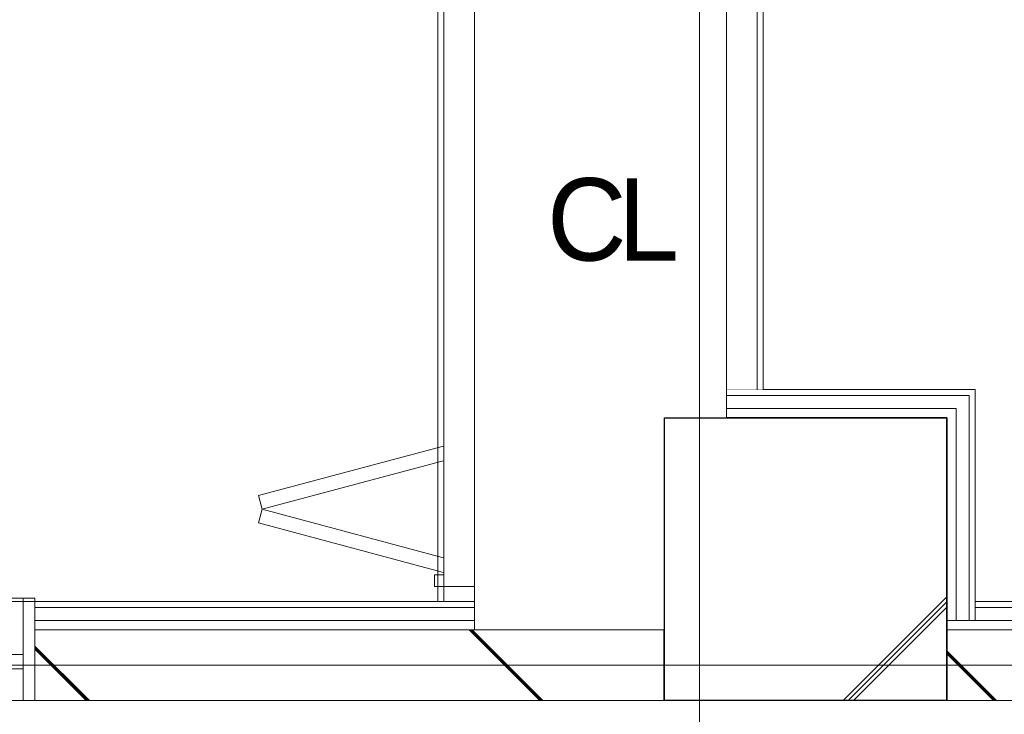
# Model space of a CAD drawing. Header units: millimetres. Extents: x -38341 to 3709, y -10682 to 48718.
# Tile 61 of 111: x -10670 to -8581, y 35562 to 37036. Entities that reach past the tile are written whole.
import ezdxf

# ---------------------------------------------------------------- set-up
doc = ezdxf.new("R2010")
doc.units = ezdxf.units.MM
doc.header["$LTSCALE"] = 50
for name, pattern in [('ISO-02 破線', [3.81, 3.048, -0.762]), ('ISO-07 点線', [0.889, 0.127, -0.762]), ('ISO-08 一点鎖線', [9.144, 6.096, -0.762, 1.524, -0.762])]:
    doc.linetypes.add(name, pattern=pattern)
doc.layers.add('00ライン-グリッド-線', color=13, linetype='ISO-08 一点鎖線', lineweight=5, true_color=0xff5454)
for name, color, linetype, lineweight in [('02モデリング-01スペース-2名前', 7, 'Continuous', 5), ('02モデリング-03スラブ', 7, 'Continuous', 5), ('02モデリング-03スラブ-仕上げ', 7, 'Continuous', 5), ('02モデリング-03スラブ-仕上げ_ハッチング', 7, 'Continuous', 5), ('02モデリング-03スラブ_ハッチング', 7, 'Continuous', 5), ('02モデリング-04壁-内部', 7, 'Continuous', 5), ('02モデリング-04壁-内部_ハッチング', 7, 'Continuous', 5), ('02モデリング-04壁-外部', 7, 'Continuous', 5), ('02モデリング-04壁-外部_ハッチング', 7, 'Continuous', 5), ('02モデリング-07建具-木製', 7, 'Continuous', 5), ('02モデリング-07建具-木製_ハッチング', 7, 'Continuous', 5), ('02モデリング-07建具-鋼製', 7, 'Continuous', 5), ('02モデリング-07建具-鋼製_ハッチング', 7, 'Continuous', 5), ('02モデリング-11柱', 7, 'Continuous', 25), ('02モデリング-11柱_ハッチング', 7, 'Continuous', 5), ('03構成要素-2壁-PB', 7, 'Continuous', 5), ('03構成要素-2壁-PB_ハッチング', 7, 'Continuous', 5), ('一般', 7, 'Continuous', 5), ('一般_ハッチング', 7, 'Continuous', 5)]:
    doc.layers.add(name, color=color, linetype=linetype, lineweight=lineweight)
doc.styles.add('PT Sans Narrow', font='PTSans.ttc')
doc.styles.get("Standard").update_dxf_attribs({"font": 'txt', "bigfont": 'BIGFONT.SHX'})

# ---------------------------------------------------------------- blocks, each defined once
blk = doc.blocks.new('グループ-234')
at = {"color": 255, "linetype": 'Continuous', "lineweight": 5, "transparency": 33554687}
blk.add_wipeout([(4822.5, 585), (4822.5, 5617.5), (8877.5, 5617.5), (8877.5, 2467.5), (11022.5, 2467.5), (11022.5, 2117.5), (11677.5, 2117.5), (11677.5, 572.5), (11227.5, 572.5), (11227.5, 122.5), (5272.5, 122.5), (5272.5, 572.5), (4822.5, 572.5)], dxfattribs=at).dxf.layer = '02モデリング-03スラブ-仕上げ_ハッチング'
at = {"layer": '02モデリング-03スラブ-仕上げ', "color": 7, "linetype": 'Continuous', "lineweight": 5, "transparency": 33554687, "flags": 128}
blk.add_lwpolyline([(4822.5, 585), (4822.5, 5617.5), (8877.5, 5617.5), (8877.5, 2467.5), (11022.5, 2467.5), (11022.5, 2117.5), (11677.5, 2117.5), (11677.5, 572.5), (11227.5, 572.5), (11227.5, 122.5), (5272.5, 122.5), (5272.5, 572.5), (4822.5, 572.5)], close=True, dxfattribs=at)
at = {"color": 255, "linetype": 'Continuous', "lineweight": 5, "transparency": 33554687}
blk.add_wipeout([(4822.5, 585), (4822.5, 5617.5), (8877.5, 5617.5), (8877.5, 2467.5), (11022.5, 2467.5), (11022.5, 2117.5), (11677.5, 2117.5), (11677.5, 572.5), (11227.5, 572.5), (11227.5, 122.5), (5272.5, 122.5), (5272.5, 572.5), (4822.5, 572.5)], dxfattribs=at).dxf.layer = '02モデリング-03スラブ-仕上げ_ハッチング'
at = {"layer": '02モデリング-03スラブ-仕上げ', "color": 7, "linetype": 'Continuous', "lineweight": 5, "transparency": 33554687, "flags": 128}
blk.add_lwpolyline([(4822.5, 585), (4822.5, 5617.5), (8877.5, 5617.5), (8877.5, 2467.5), (11022.5, 2467.5), (11022.5, 2117.5), (11677.5, 2117.5), (11677.5, 572.5), (11227.5, 572.5), (11227.5, 122.5), (5272.5, 122.5), (5272.5, 572.5), (4822.5, 572.5)], close=True, dxfattribs=at)
at = {"layer": '02モデリング-03スラブ-仕上げ', "color": 0, "flags": 1}
for tag in ['IFC_UUID', 'instanceID']:
    blk.add_attdef(tag, (4822.5, 122.5), '', height=0.18, dxfattribs=at)
blk = doc.blocks.new('グループ-235')
at = {"color": 255, "linetype": 'Continuous', "lineweight": 5, "transparency": 33554687}
blk.add_wipeout([(4157.5, 2032.5), (4157.5, 95), (525, 95), (525, 525), (75, 525), (75, 3155), (4757.5, 3155), (4757.5, 2032.5)], dxfattribs=at).dxf.layer = '02モデリング-03スラブ-仕上げ_ハッチング'
at = {"layer": '02モデリング-03スラブ-仕上げ', "color": 7, "linetype": 'Continuous', "lineweight": 5, "transparency": 33554687, "flags": 128}
blk.add_lwpolyline([(4157.5, 2032.5), (4157.5, 95), (525, 95), (525, 525), (75, 525), (75, 3155), (4757.5, 3155), (4757.5, 2032.5)], close=True, dxfattribs=at)
at = {"layer": '02モデリング-03スラブ-仕上げ', "color": 0, "flags": 1}
for tag in ['IFC_UUID', 'instanceID']:
    blk.add_attdef(tag, (75, 95), '', height=0.18, dxfattribs=at)
at = {"color": 255, "linetype": 'Continuous', "lineweight": 5, "transparency": 33554687}
blk.add_wipeout([(4157.5, 2032.5), (4157.5, 122.5), (525, 122.5), (525, 525), (75, 525), (75, 3127.5), (4757.5, 3127.5), (4757.5, 2032.5)], dxfattribs=at).dxf.layer = '02モデリング-03スラブ-仕上げ_ハッチング'
at = {"layer": '02モデリング-03スラブ-仕上げ', "color": 7, "linetype": 'Continuous', "lineweight": 5, "transparency": 33554687, "flags": 128}
blk.add_lwpolyline([(4157.5, 2032.5), (4157.5, 122.5), (525, 122.5), (525, 525), (75, 525), (75, 3127.5), (4757.5, 3127.5), (4757.5, 2032.5)], close=True, dxfattribs=at)
blk = doc.blocks.new('グループ-328')
at = {"layer": '02モデリング-07建具-木製', "color": 7, "linetype": 'Continuous', "lineweight": 5, "transparency": 33554687}
for p, q in [((-875, 52.5), (-875, -52.5)), ((875, 52.5), (875, -52.5))]:
    blk.add_line(p, q, dxfattribs=at)
blk = doc.blocks.new('グループ-329')
at = {"color": 255, "linetype": 'Continuous', "lineweight": 5, "transparency": 33554687}
for points in [[(-875, 52.5), (-850, 52.5), (-850, -52.5), (-875, -52.5)], [(850, 52.5), (875, 52.5), (875, -52.5), (850, -52.5)]]:
    blk.add_wipeout(points, dxfattribs=at).dxf.layer = '02モデリング-07建具-木製_ハッチング'
at = {"layer": '02モデリング-07建具-木製', "color": 7, "linetype": 'Continuous', "lineweight": 5, "transparency": 33554687, "flags": 128}
for points in [[(-875, 52.5), (-850, 52.5), (-850, -52.5), (-875, -52.5)], [(850, 52.5), (875, 52.5), (875, -52.5), (850, -52.5)]]:
    blk.add_lwpolyline(points, close=True, dxfattribs=at)
blk = doc.blocks.new('グループ-330')
at = {"layer": '02モデリング-07建具-木製', "color": 7, "transparency": 33554687}
blk.add_blockref('グループ-328', (0, 0), dxfattribs=at)
blk.add_blockref('グループ-329', (0, 0), dxfattribs=at)
at = {"layer": '02モデリング-07建具-木製', "color": 7, "linetype": 'Continuous', "lineweight": 5, "transparency": 33554687}
for p, q in [((-875, 52.5), (-850, 52.5)), ((-850, 52.5), (-850, -52.5)), ((875, 52.5), (850, 52.5)), ((850, 52.5), (850, -52.5)), ((-875, -52.5), (-850, -52.5)), ((875, -52.5), (850, -52.5))]:
    blk.add_line(p, q, dxfattribs=at)
blk = doc.blocks.new('グループ-332')
at = {"color": 255, "linetype": 'Continuous', "lineweight": 5, "transparency": 33554687}
blk.add_wipeout([(-850, 15), (-740, 425.5), (-711, 417.8), (-821, 7.2)], dxfattribs=at).dxf.layer = '02モデリング-07建具-木製_ハッチング'
at = {"layer": '02モデリング-07建具-木製', "color": 7, "linetype": 'Continuous', "lineweight": 5, "transparency": 33554687, "flags": 128}
blk.add_lwpolyline([(-850, 15), (-740, 425.5), (-711, 417.8), (-821, 7.2)], close=True, dxfattribs=at)
blk = doc.blocks.new('グループ-333')
at = {"layer": '一般', "color": 7, "transparency": 33554687}
blk.add_blockref('グループ-332', (0, 0), dxfattribs=at)
blk = doc.blocks.new('グループ-334')
at = {"layer": '一般', "color": 7, "transparency": 33554687}
blk.add_blockref('グループ-333', (0, 0), dxfattribs=at)
blk = doc.blocks.new('グループ-336')
at = {"color": 255, "linetype": 'Continuous', "lineweight": 5, "transparency": 33554687}
blk.add_wipeout([(-682, 425.5), (-572, 15), (-601, 7.2), (-711, 417.8)], dxfattribs=at).dxf.layer = '02モデリング-07建具-木製_ハッチング'
at = {"layer": '02モデリング-07建具-木製', "color": 7, "linetype": 'Continuous', "lineweight": 5, "transparency": 33554687, "flags": 128}
blk.add_lwpolyline([(-682, 425.5), (-572, 15), (-601, 7.2), (-711, 417.8)], close=True, dxfattribs=at)
blk = doc.blocks.new('グループ-337')
at = {"layer": '一般', "color": 7, "transparency": 33554687}
blk.add_blockref('グループ-336', (0, 0), dxfattribs=at)
blk = doc.blocks.new('グループ-338')
at = {"layer": '一般', "color": 7, "transparency": 33554687}
blk.add_blockref('グループ-337', (0, 0), dxfattribs=at)
blk = doc.blocks.new('グループ-340')
at = {"color": 255, "linetype": 'Continuous', "lineweight": 5, "transparency": 33554687}
blk.add_wipeout([(740, 425.5), (850, 15), (821, 7.2), (711, 417.8)], dxfattribs=at).dxf.layer = '02モデリング-07建具-木製_ハッチング'
at = {"layer": '02モデリング-07建具-木製', "color": 7, "linetype": 'Continuous', "lineweight": 5, "transparency": 33554687, "flags": 128}
blk.add_lwpolyline([(740, 425.5), (850, 15), (821, 7.2), (711, 417.8)], close=True, dxfattribs=at)
blk = doc.blocks.new('グループ-341')
at = {"layer": '一般', "color": 7, "transparency": 33554687}
blk.add_blockref('グループ-340', (0, 0), dxfattribs=at)
blk = doc.blocks.new('グループ-342')
at = {"layer": '一般', "color": 7, "transparency": 33554687}
blk.add_blockref('グループ-341', (0, 0), dxfattribs=at)
blk = doc.blocks.new('グループ-344')
at = {"color": 255, "linetype": 'Continuous', "lineweight": 5, "transparency": 33554687}
blk.add_wipeout([(572, 15), (682, 425.5), (711, 417.8), (601, 7.2)], dxfattribs=at).dxf.layer = '02モデリング-07建具-木製_ハッチング'
at = {"layer": '02モデリング-07建具-木製', "color": 7, "linetype": 'Continuous', "lineweight": 5, "transparency": 33554687, "flags": 128}
blk.add_lwpolyline([(572, 15), (682, 425.5), (711, 417.8), (601, 7.2)], close=True, dxfattribs=at)
blk = doc.blocks.new('グループ-345')
at = {"layer": '一般', "color": 7, "transparency": 33554687}
blk.add_blockref('グループ-344', (0, 0), dxfattribs=at)
blk = doc.blocks.new('グループ-346')
at = {"layer": '一般', "color": 7, "transparency": 33554687}
blk.add_blockref('グループ-345', (0, 0), dxfattribs=at)
blk = doc.blocks.new('グループ-347')
at = {"layer": '02モデリング-07建具-木製', "color": 7, "linetype": 'Continuous', "lineweight": 5, "transparency": 33554687}
for p, q in [((-875, 45), (875, 45)), ((-875, -45), (875, -45))]:
    blk.add_line(p, q, dxfattribs=at)
blk = doc.blocks.new('ドア (2D)-14')
at = {"layer": '02モデリング-07建具-木製', "color": 7, "transparency": 33554687}
blk.add_blockref('グループ-330', (0, 0), dxfattribs=at)
at = {"layer": '02モデリング-07建具-木製', "color": 0, "flags": 1}
for tag in ['記号', 'No.', 'IFC_UUID', 'instanceID']:
    blk.add_attdef(tag, (3764.5, 166.8), '', height=0.18, dxfattribs=at)
at = {"layer": '02モデリング-07建具-木製', "color": 7, "transparency": 33554687}
for name in ['グループ-334', 'グループ-342']:
    blk.add_blockref(name, (0, 0), dxfattribs=at)
for name in ['グループ-338', 'グループ-346']:
    blk.add_blockref(name, (0, 0), dxfattribs=at)
at = {"layer": '一般', "color": 7, "transparency": 33554687}
blk.add_blockref('グループ-347', (0, 0), dxfattribs=at)
blk = doc.blocks.new('グループ-428')
at = {"color": 255, "linetype": 'Continuous', "lineweight": 5, "transparency": 33554687}
for points in [[(-925, 120), (-900, 120), (-900, -120), (-925, -120)], [(900, 120), (925, 120), (925, -120), (900, -120)]]:
    blk.add_wipeout(points, dxfattribs=at).dxf.layer = '02モデリング-07建具-鋼製_ハッチング'
at = {"layer": '02モデリング-07建具-鋼製', "color": 7, "linetype": 'Continuous', "lineweight": 5, "transparency": 33554687, "flags": 128}
for points in [[(-925, 120), (-900, 120), (-900, -120), (-925, -120)], [(900, 120), (925, 120), (925, -120), (900, -120)]]:
    blk.add_lwpolyline(points, close=True, dxfattribs=at)
blk = doc.blocks.new('グループ-429')
at = {"color": 255, "linetype": 'Continuous', "lineweight": 5, "transparency": 33554687}
blk.add_wipeout([(-900, 120), (900, 120), (900, -120), (-900, -120)], dxfattribs=at).dxf.layer = '02モデリング-07建具-鋼製_ハッチング'
at = {"layer": '02モデリング-07建具-鋼製', "color": 7, "linetype": 'Continuous', "lineweight": 5, "transparency": 33554687, "flags": 128}
blk.add_lwpolyline([(-900, 120), (900, 120), (900, -120), (-900, -120)], close=True, dxfattribs=at)
at = {"layer": '02モデリング-07建具-鋼製', "color": 7, "transparency": 33554687}
blk.add_blockref('グループ-428', (0, 0), dxfattribs=at)
at = {"layer": '02モデリング-07建具-鋼製', "color": 7, "linetype": 'Continuous', "lineweight": 5, "transparency": 33554687}
for p, q in [((-925, 120), (-900, 120)), ((-900, 120), (-900, -120)), ((925, 120), (900, 120)), ((900, 120), (900, -120)), ((-925, -120), (-900, -120)), ((925, -120), (900, -120))]:
    blk.add_line(p, q, dxfattribs=at)
blk = doc.blocks.new('グループ-433')
at = {"layer": '02モデリング-07建具-鋼製', "color": 7, "linetype": 'Continuous', "lineweight": 5, "transparency": 33554687}
for p, q in [((-900, 30), (-900, 0)), ((15, 30), (15, 0))]:
    blk.add_line(p, q, dxfattribs=at)
blk = doc.blocks.new('グループ-434')
at = {"color": 255, "linetype": 'Continuous', "lineweight": 5, "transparency": 33554687}
for points in [[(-900, 30), (-870, 30), (-870, 0), (-900, 0)], [(-15, 30), (15, 30), (15, 0), (-15, 0)]]:
    blk.add_wipeout(points, dxfattribs=at).dxf.layer = '02モデリング-07建具-鋼製_ハッチング'
at = {"layer": '02モデリング-07建具-鋼製', "color": 7, "linetype": 'Continuous', "lineweight": 5, "transparency": 33554687, "flags": 128}
for points in [[(-900, 30), (-870, 30), (-870, 0), (-900, 0)], [(-15, 30), (15, 30), (15, 0), (-15, 0)]]:
    blk.add_lwpolyline(points, close=True, dxfattribs=at)
blk = doc.blocks.new('グループ-435')
at = {"layer": '02モデリング-07建具-鋼製', "color": 7, "transparency": 33554687}
blk.add_blockref('グループ-433', (0, 0), dxfattribs=at)
blk.add_blockref('グループ-434', (0, 0), dxfattribs=at)
at = {"layer": '02モデリング-07建具-鋼製', "color": 7, "linetype": 'Continuous', "lineweight": 5, "transparency": 33554687}
for p, q in [((-900, 30), (-870, 30)), ((-870, 30), (-870, 0)), ((15, 30), (-15, 30)), ((-15, 30), (-15, 0)), ((-900, 0), (-870, 0)), ((15, 0), (-15, 0))]:
    blk.add_line(p, q, dxfattribs=at)
blk = doc.blocks.new('グループ-438')
at = {"layer": '02モデリング-07建具-鋼製', "color": 7, "linetype": 'Continuous', "lineweight": 5, "transparency": 33554687}
blk.add_line((-870, 15), (-15, 15), dxfattribs=at)
blk = doc.blocks.new('グループ-439')
at = {"layer": '02モデリング-07建具-鋼製', "color": 7, "transparency": 33554687}
blk.add_blockref('グループ-435', (0, 0), dxfattribs=at)
blk.add_blockref('グループ-438', (0, 0), dxfattribs=at)
blk = doc.blocks.new('グループ-443')
at = {"layer": '02モデリング-07建具-鋼製', "color": 7, "linetype": 'Continuous', "lineweight": 5, "transparency": 33554687}
for p, q in [((-15, 0), (-15, -30)), ((900, 0), (900, -30))]:
    blk.add_line(p, q, dxfattribs=at)
blk = doc.blocks.new('グループ-444')
at = {"color": 255, "linetype": 'Continuous', "lineweight": 5, "transparency": 33554687}
for points in [[(-15, 0), (15, 0), (15, -30), (-15, -30)], [(870, 0), (900, 0), (900, -30), (870, -30)]]:
    blk.add_wipeout(points, dxfattribs=at).dxf.layer = '02モデリング-07建具-鋼製_ハッチング'
at = {"layer": '02モデリング-07建具-鋼製', "color": 7, "linetype": 'Continuous', "lineweight": 5, "transparency": 33554687, "flags": 128}
for points in [[(-15, 0), (15, 0), (15, -30), (-15, -30)], [(870, 0), (900, 0), (900, -30), (870, -30)]]:
    blk.add_lwpolyline(points, close=True, dxfattribs=at)
blk = doc.blocks.new('グループ-445')
at = {"layer": '02モデリング-07建具-鋼製', "color": 7, "transparency": 33554687}
blk.add_blockref('グループ-443', (0, 0), dxfattribs=at)
blk.add_blockref('グループ-444', (0, 0), dxfattribs=at)
at = {"layer": '02モデリング-07建具-鋼製', "color": 7, "linetype": 'Continuous', "lineweight": 5, "transparency": 33554687}
for p, q in [((-15, 0), (15, 0)), ((15, 0), (15, -30)), ((900, 0), (870, 0)), ((870, 0), (870, -30)), ((-15, -30), (15, -30)), ((900, -30), (870, -30))]:
    blk.add_line(p, q, dxfattribs=at)
blk = doc.blocks.new('グループ-448')
at = {"layer": '02モデリング-07建具-鋼製', "color": 7, "linetype": 'Continuous', "lineweight": 5, "transparency": 33554687}
blk.add_line((15, -15), (870, -15), dxfattribs=at)
blk = doc.blocks.new('グループ-449')
at = {"layer": '02モデリング-07建具-鋼製', "color": 7, "transparency": 33554687}
blk.add_blockref('グループ-445', (0, 0), dxfattribs=at)
blk.add_blockref('グループ-448', (0, 0), dxfattribs=at)
blk = doc.blocks.new('グループ-450')
at = {"layer": '02モデリング-07建具-鋼製', "color": 7, "linetype": 'Continuous', "lineweight": 5, "transparency": 33554687}
for p, q in [((-925, 112.5), (925, 112.5)), ((-925, -112.5), (925, -112.5))]:
    blk.add_line(p, q, dxfattribs=at)
blk = doc.blocks.new('窓 (2D)-5')
at = {"layer": '02モデリング-07建具-鋼製', "color": 7, "transparency": 33554687}
blk.add_blockref('グループ-429', (0, 0), dxfattribs=at)
at = {"layer": '02モデリング-07建具-鋼製', "color": 0, "flags": 1}
for tag in ['記号', 'No.', 'IFC_UUID', 'instanceID']:
    blk.add_attdef(tag, (1439.8, -97.5), '', height=0.18, dxfattribs=at)
at = {"layer": '02モデリング-07建具-鋼製', "color": 7, "transparency": 33554687}
blk.add_blockref('グループ-439', (0, 0), dxfattribs=at)
blk.add_blockref('グループ-449', (0, 0), dxfattribs=at)
blk.add_blockref('グループ-450', (0, 0), dxfattribs=at)
blk = doc.blocks.new('グループ-461')
at = {"color": 255, "linetype": 'Continuous', "lineweight": 35, "transparency": 33554687}
blk.add_wipeout([(4625, -75), (4625, 525), (5225, 525), (5225, -75)], dxfattribs=at).dxf.layer = '02モデリング-11柱_ハッチング'
at = {"layer": '02モデリング-11柱_ハッチング', "linetype": 'Continuous', "lineweight": 5, "transparency": 33554687}
h = blk.add_hatch(dxfattribs=at)
h.set_pattern_fill('鉄筋コンクリート [CN] HF-スラブ', style=0, pattern_type=2)
h.set_pattern_definition([(45, (8.95, -13.3), (-621.74, 650.72), []), (45, (14.1, -19.4), (-621.8, 650.67), []), (45, (17.9, -26.5), (-621.8, 650.67), [])])
h.paths.add_polyline_path([(4625, -75), (4625, 525), (5225, 525), (5225, -75)])
at = {"layer": '02モデリング-11柱', "color": 7, "linetype": 'Continuous', "lineweight": 35, "transparency": 33554687, "flags": 128}
blk.add_lwpolyline([(4625, -75), (4625, 525), (5225, 525), (5225, -75)], close=True, dxfattribs=at)
at = {"layer": '02モデリング-11柱', "color": 0, "flags": 1}
for tag in ['IFC_UUID', 'instanceID']:
    blk.add_attdef(tag, (4625, -75), '', height=0.18, dxfattribs=at)
blk = doc.blocks.new('グループ-479')
at = {"color": 255, "linetype": 'Continuous', "lineweight": 5, "transparency": 33554687}
blk.add_wipeout([(4625, 525), (4625, 75), (4222.5, 75), (4222.5, 1967.5), (4757.5, 1967.5), (4757.5, 525)], dxfattribs=at).dxf.layer = '02モデリング-03スラブ-仕上げ_ハッチング'
at = {"layer": '02モデリング-03スラブ-仕上げ', "color": 7, "linetype": 'Continuous', "lineweight": 5, "transparency": 33554687, "flags": 128}
blk.add_lwpolyline([(4625, 525), (4625, 75), (4222.5, 75), (4222.5, 1967.5), (4757.5, 1967.5), (4757.5, 525)], close=True, dxfattribs=at)
at = {"color": 255, "linetype": 'Continuous', "lineweight": 5, "transparency": 33554687}
blk.add_wipeout([(4625, 525), (4625, 75), (4222.5, 75), (4222.5, 1967.5), (4757.5, 1967.5), (4757.5, 525)], dxfattribs=at).dxf.layer = '02モデリング-03スラブ-仕上げ_ハッチング'
at = {"layer": '02モデリング-03スラブ-仕上げ', "color": 7, "linetype": 'Continuous', "lineweight": 5, "transparency": 33554687, "flags": 128}
blk.add_lwpolyline([(4625, 525), (4625, 75), (4222.5, 75), (4222.5, 1967.5), (4757.5, 1967.5), (4757.5, 525)], close=True, dxfattribs=at)
at = {"layer": '02モデリング-03スラブ-仕上げ', "color": 0, "flags": 1}
for tag in ['IFC_UUID', 'instanceID']:
    blk.add_attdef(tag, (4222.5, 75), '', height=0.18, dxfattribs=at)
blk = doc.blocks.new('グループ-482')
at = {"color": 255, "linetype": 'Continuous', "lineweight": 5, "transparency": 33554687}
blk.add_wipeout([(4157.5, 1916.8), (4222.5, 1916.8), (4222.5, 166.8), (4157.5, 166.8)], dxfattribs=at).dxf.layer = '02モデリング-03スラブ-仕上げ_ハッチング'
at = {"layer": '02モデリング-03スラブ-仕上げ', "color": 7, "linetype": 'Continuous', "lineweight": 5, "transparency": 33554687, "flags": 128}
blk.add_lwpolyline([(4157.5, 1916.8), (4222.5, 1916.8), (4222.5, 166.8), (4157.5, 166.8)], close=True, dxfattribs=at)
at = {"color": 255, "linetype": 'Continuous', "lineweight": 5, "transparency": 33554687}
blk.add_wipeout([(4157.5, 1916.8), (4222.5, 1916.8), (4222.5, 166.8), (4157.5, 166.8)], dxfattribs=at).dxf.layer = '02モデリング-03スラブ-仕上げ_ハッチング'
at = {"layer": '02モデリング-03スラブ-仕上げ', "color": 7, "linetype": 'Continuous', "lineweight": 5, "transparency": 33554687, "flags": 128}
blk.add_lwpolyline([(4157.5, 1916.8), (4222.5, 1916.8), (4222.5, 166.8), (4157.5, 166.8)], close=True, dxfattribs=at)
at = {"layer": '02モデリング-03スラブ-仕上げ', "color": 0, "flags": 1}
for tag in ['IFC_UUID', 'instanceID']:
    blk.add_attdef(tag, (4157.5, 166.8), '', height=0.18, dxfattribs=at)
blk = doc.blocks.new('グループ-494')
at = {"color": 255, "linetype": 'Continuous', "lineweight": 5, "transparency": 33554687}
blk.add_wipeout([(4376.5, 856.3), (4573.3, 856.3), (4573.3, 1142.7), (4376.5, 1142.7)], dxfattribs=at).dxf.layer = '一般_ハッチング'
at = {"layer": '一般', "color": 7, "transparency": 33554687, "insert": (4376.5, 856.3), "char_height": 174.919, "attachment_point": 7, "line_spacing_factor": 2.004657, "style": 'PT Sans Narrow'}
blk.add_mtext('{\\T0.89;CL}', dxfattribs=at)
blk = doc.blocks.new('グループ-495')
at = {"layer": '02モデリング-01スペース-2名前', "color": 7, "transparency": 33554687}
blk.add_blockref('グループ-494', (0, 0), dxfattribs=at)
blk = doc.blocks.new('グループ-543')
at = {"layer": '02モデリング-03スラブ', "color": 7, "linetype": 'Continuous', "lineweight": 5, "transparency": 33554687}
blk.add_line((560, -75), (11240, -75), dxfattribs=at)
at = {"layer": '02モデリング-03スラブ', "color": 0, "flags": 1}
for tag in ['IFC_UUID', 'instanceID']:
    blk.add_attdef(tag, (560, -7891.6), '', height=0.18, dxfattribs=at)
at = {"color": 255, "linetype": 'Continuous', "lineweight": 5, "transparency": 33554687}
blk.add_wipeout([(560, -75), (11240, -75), (11240, -1440), (560, -1440)], dxfattribs=at).dxf.layer = '02モデリング-03スラブ_ハッチング'
at = {"layer": '02モデリング-03スラブ', "color": 7, "linetype": 'Continuous', "lineweight": 5, "transparency": 33554687, "flags": 128}
blk.add_lwpolyline([(560, -75), (11240, -75), (11240, -1440), (560, -1440)], close=True, dxfattribs=at)
blk = doc.blocks.new('_2F-FL (2D)')
at = {"layer": '02モデリング-03スラブ-仕上げ', "color": 7, "transparency": 33554687}
for name in ['グループ-234', 'グループ-235']:
    blk.add_blockref(name, (0, 0), dxfattribs=at)
at = {"color": 255, "linetype": 'Continuous', "lineweight": 5, "transparency": 33554687}
blk.add_wipeout([(5225, -75), (5225, -90), (4625, -90), (4625, -75)], dxfattribs=at).dxf.layer = '02モデリング-04壁-外部_ハッチング'
at = {"color": 255, "linetype": 'Continuous', "lineweight": 18, "transparency": 33554687}
blk.add_wipeout([(4235, 166.8), (4235, 135), (4145, 135), (4145, 166.8)], dxfattribs=at).dxf.layer = '02モデリング-04壁-内部_ハッチング'
at = {"color": 255, "linetype": 'Continuous', "lineweight": 5, "transparency": 33554687}
blk.add_wipeout([(5225, -90), (5225, -75), (4625, -75), (4625, -90)], dxfattribs=at).dxf.layer = '02モデリング-04壁-外部_ハッチング'
at = {"layer": '02モデリング-04壁-外部', "color": 7, "linetype": 'ISO-07 点線', "lineweight": 18, "transparency": 33554687}
blk.add_line((5225, -75), (4625, -75), dxfattribs=at)
at = {"layer": '02モデリング-04壁-外部', "color": 7, "linetype": 'Continuous', "lineweight": 5, "transparency": 33554687}
for p, q in [((5225, -75), (4625, -75)), ((5225, -90), (4625, -90))]:
    blk.add_line(p, q, dxfattribs=at)
at = {"layer": '02モデリング-04壁-外部', "color": 7, "linetype": 'Continuous', "lineweight": 25, "transparency": 33554687}
blk.add_line((5225, -90), (4625, -90), dxfattribs=at)
at = {"color": 255, "linetype": 'Continuous', "lineweight": 18, "transparency": 33554687}
blk.add_wipeout([(4157.5, 166.8), (4157.5, 135), (4145, 135), (4145, 166.8)], dxfattribs=at).dxf.layer = '02モデリング-04壁-内部_ハッチング'
at = {"layer": '02モデリング-04壁-内部', "color": 7, "linetype": 'Continuous', "lineweight": 18, "transparency": 33554687}
blk.add_line((4145, 135), (4145, 166.8), dxfattribs=at)
blk.add_line((4145, 135), (4145, 166.8), dxfattribs=at)
at = {"color": 255, "linetype": 'Continuous', "lineweight": 5, "transparency": 33554687}
for points, layer in [([(4222.5, 166.8), (4222.5, 135), (4157.5, 135), (4157.5, 166.8)], '02モデリング-04壁-内部_ハッチング'), ([(5225, 135), (6425, 135), (6425, -90), (5225, -90)], '02モデリング-04壁-外部_ハッチング')]:
    blk.add_wipeout(points, dxfattribs=at).dxf.layer = layer
at = {"layer": '02モデリング-04壁-内部', "color": 7, "linetype": 'Continuous', "lineweight": 18, "transparency": 33554687}
blk.add_line((4145, 166.8), (4157.5, 166.8), dxfattribs=at)
blk.add_line((4145, 166.8), (4157.5, 166.8), dxfattribs=at)
at = {"layer": '02モデリング-04壁-内部', "color": 7, "linetype": 'Continuous', "lineweight": 5, "transparency": 33554687}
blk.add_line((4157.5, 135), (4157.5, 166.8), dxfattribs=at)
blk.add_line((4157.5, 135), (4157.5, 166.8), dxfattribs=at)
at = {"color": 255, "linetype": 'Continuous', "lineweight": 18, "transparency": 33554687}
blk.add_wipeout([(4235, 166.8), (4235, 135), (4222.5, 135), (4222.5, 166.8)], dxfattribs=at).dxf.layer = '02モデリング-04壁-内部_ハッチング'
at = {"color": 255, "linetype": 'Continuous', "lineweight": 25, "transparency": 33554687}
blk.add_wipeout([(5225, -90), (5225, -75), (6425, -75), (6425, -90)], dxfattribs=at).dxf.layer = '02モデリング-04壁-外部_ハッチング'
at = {"layer": '02モデリング-04壁-内部', "color": 7, "linetype": 'Continuous', "lineweight": 18, "transparency": 33554687}
for p in [(4145, 166.8), (4222.5, 166.8), (4222.5, 166.8), (4235, 135), (4235, 135)]:
    blk.add_line(p, (4235, 166.8), dxfattribs=at)
at = {"layer": '02モデリング-04壁-内部', "color": 7, "linetype": 'Continuous', "lineweight": 5, "transparency": 33554687}
for p in [(4157.5, 166.8), (4222.5, 135), (4222.5, 135)]:
    blk.add_line(p, (4222.5, 166.8), dxfattribs=at)
at = {"layer": '02モデリング-04壁-外部', "color": 7, "linetype": 'Continuous', "lineweight": 25, "transparency": 33554687}
blk.add_line((6425, -90), (5225, -90), dxfattribs=at)
at = {"layer": '02モデリング-04壁-外部', "color": 7, "linetype": 'Continuous', "lineweight": 5, "transparency": 33554687}
blk.add_line((6425, -90), (5225, -90), dxfattribs=at)
at = {"color": 255, "linetype": 'Continuous', "lineweight": 13, "transparency": 33554687}
blk.add_wipeout([(5225, -75), (5225, 75), (6425, 75), (6425, -75)], dxfattribs=at).dxf.layer = '02モデリング-04壁-外部_ハッチング'
at = {"layer": '02モデリング-04壁-外部_ハッチング', "linetype": 'Continuous', "lineweight": 5, "transparency": 33554687}
h = blk.add_hatch(dxfattribs=at)
h.set_pattern_fill('鉄筋コンクリート [CN] HF-壁用', angle=-180, style=0, pattern_type=2)
h.set_pattern_definition([(-225, (-32.87, 36.3), (20726.47, -21689.014), []), (-225, (-35.36, 35.36), (20726.47, -21689.014), []), (-225, (-36.9, 33.8), (20726.47, -21689.014), [])])
h.paths.add_polyline_path([(5225, -75), (5225, 75), (6425, 75), (6425, -75)])
at = {"layer": '02モデリング-04壁-外部', "color": 7, "linetype": 'ISO-02 破線', "lineweight": 18, "transparency": 33554687}
blk.add_line((6425, -75), (5225, -75), dxfattribs=at)
at = {"layer": '02モデリング-07建具-木製', "color": 7, "transparency": 33554687, "rotation": 90}
blk.add_blockref('ドア (2D)-14', (4190, 1041.8), dxfattribs=at)
at = {"color": 255, "linetype": 'Continuous', "lineweight": 5, "transparency": 33554687}
blk.add_wipeout([(3289.8, -90), (3289.8, 135), (4625, 135), (4625, -90)], dxfattribs=at).dxf.layer = '02モデリング-04壁-外部_ハッチング'
blk.add_wipeout([(5225, 75), (5225, 95), (6425, 95), (6425, 75)], dxfattribs=at).dxf.layer = '02モデリング-04壁-外部_ハッチング'
at = {"color": 255, "linetype": 'Continuous', "lineweight": 25, "transparency": 33554687}
blk.add_wipeout([(3289.8, -75), (4625, -75), (4625, -90), (3289.8, -90)], dxfattribs=at).dxf.layer = '02モデリング-04壁-外部_ハッチング'
at = {"layer": '02モデリング-04壁-外部', "color": 7, "linetype": 'Continuous', "lineweight": 13, "transparency": 33554687}
blk.add_line((6425, 75), (5225, 75), dxfattribs=at)
at = {"layer": '02モデリング-04壁-外部', "color": 7, "linetype": 'Continuous', "lineweight": 5, "transparency": 33554687}
for p, q in [((6425, 75), (5225, 75)), ((4625, -90), (3289.8, -90))]:
    blk.add_line(p, q, dxfattribs=at)
at = {"layer": '02モデリング-04壁-外部', "color": 7, "linetype": 'Continuous', "lineweight": 25, "transparency": 33554687}
blk.add_line((4625, -90), (3289.8, -90), dxfattribs=at)
at = {"color": 255, "linetype": 'Continuous', "lineweight": 5, "transparency": 33554687}
blk.add_wipeout([(5225, 95), (5225, 122.5), (6425, 122.5), (6425, 95)], dxfattribs=at).dxf.layer = '02モデリング-04壁-外部_ハッチング'
at = {"color": 255, "linetype": 'Continuous', "lineweight": 13, "transparency": 33554687}
blk.add_wipeout([(3289.8, 75), (4625, 75), (4625, -75), (3289.8, -75)], dxfattribs=at).dxf.layer = '02モデリング-04壁-外部_ハッチング'
at = {"layer": '02モデリング-04壁-外部_ハッチング', "linetype": 'Continuous', "lineweight": 5, "transparency": 33554687}
h = blk.add_hatch(dxfattribs=at)
h.set_pattern_fill('鉄筋コンクリート [CN] HF-壁用', angle=-180, style=0, pattern_type=2)
h.set_pattern_definition([(-225, (-32.87, 36.3), (20726.47, -21689.01), []), (-225, (-35.36, 35.36), (20726.47, -21689.01), []), (-225, (-36.9, 33.8), (20726.47, -21689.01), [])])
h.paths.add_polyline_path([(3289.8, 75), (4625, 75), (4625, -75), (3289.8, -75)])
at = {"layer": '02モデリング-04壁-外部', "color": 7, "linetype": 'Continuous', "lineweight": 5, "transparency": 33554687}
for p, q in [((6425, 95), (5225, 95)), ((6425, 95), (5225, 95)), ((3289.8, -90), (3289.8, -75))]:
    blk.add_line(p, q, dxfattribs=at)
at = {"layer": '02モデリング-04壁-外部', "color": 7, "linetype": 'ISO-02 破線', "lineweight": 18, "transparency": 33554687}
blk.add_line((4625, -75), (3289.8, -75), dxfattribs=at)
at = {"layer": '02モデリング-04壁-外部', "color": 7, "linetype": 'Continuous', "lineweight": 25, "transparency": 33554687}
blk.add_line((3289.8, -90), (3289.8, -75), dxfattribs=at)
at = {"color": 255, "linetype": 'Continuous', "lineweight": 5, "transparency": 33554687}
blk.add_wipeout([(5225, 122.5), (5225, 135), (6425, 135), (6425, 122.5)], dxfattribs=at).dxf.layer = '03構成要素-2壁-PB_ハッチング'
at = {"layer": '02モデリング-04壁-外部', "color": 7, "linetype": 'Continuous', "lineweight": 5, "transparency": 33554687}
for p, q in [((6425, 135), (5225, 135)), ((5225, 135), (5225, -90)), ((6425, 122.5), (5225, 122.5))]:
    blk.add_line(p, q, dxfattribs=at)
at = {"layer": '03構成要素-2壁-PB', "color": 7, "linetype": 'Continuous', "lineweight": 5, "transparency": 33554687}
for p, q in [((6425, 135), (5225, 135)), ((6425, 122.5), (5225, 122.5))]:
    blk.add_line(p, q, dxfattribs=at)
at = {"color": 255, "linetype": 'Continuous', "lineweight": 5, "transparency": 33554687}
blk.add_wipeout([(3289.8, 95), (4625, 95), (4625, 75), (3289.8, 75)], dxfattribs=at).dxf.layer = '02モデリング-04壁-外部_ハッチング'
at = {"layer": '02モデリング-04壁-外部', "color": 7, "linetype": 'Continuous', "lineweight": 13, "transparency": 33554687}
blk.add_line((4625, 75), (3289.8, 75), dxfattribs=at)
at = {"layer": '02モデリング-04壁-外部', "color": 7, "linetype": 'Continuous', "lineweight": 5, "transparency": 33554687}
for p in [(4625, 75), (3289.8, -75)]:
    blk.add_line(p, (3289.8, 75), dxfattribs=at)
at = {"color": 255, "linetype": 'Continuous', "lineweight": 5, "transparency": 33554687}
for points in [[(5285, 95), (5225, 95), (5225, 525), (5285, 585)], [(3289.8, 122.5), (4625, 122.5), (4625, 95), (3289.8, 95)]]:
    blk.add_wipeout(points, dxfattribs=at).dxf.layer = '02モデリング-04壁-外部_ハッチング'
at = {"layer": '02モデリング-04壁-外部', "color": 7, "linetype": 'Continuous', "lineweight": 5, "transparency": 33554687}
for p in [(4625, 95), (4625, 95), (3289.8, 75)]:
    blk.add_line(p, (3289.8, 95), dxfattribs=at)
at = {"color": 255, "linetype": 'Continuous', "lineweight": 5, "transparency": 33554687}
for points, layer in [([(5225, 95), (5245, 95), (5245, 545), (5225, 525)], '02モデリング-04壁-外部_ハッチング'), ([(3289.8, 135), (4625, 135), (4625, 122.5), (3289.8, 122.5)], '03構成要素-2壁-PB_ハッチング')]:
    blk.add_wipeout(points, dxfattribs=at).dxf.layer = layer
at = {"layer": '02モデリング-04壁-外部', "color": 7, "linetype": 'Continuous', "lineweight": 5, "transparency": 33554687}
for p, q in [((5225, 95), (5225, 525)), ((5225, 95), (5225, 525)), ((3289.8, -90), (3289.8, 135)), ((4625, 135), (3289.8, 135)), ((3289.8, 122.5), (3289.8, 135)), ((4625, 135), (4625, -90)), ((4625, 122.5), (3289.8, 122.5)), ((3289.8, 95), (3289.8, 122.5))]:
    blk.add_line(p, q, dxfattribs=at)
at = {"layer": '03構成要素-2壁-PB', "color": 7, "linetype": 'Continuous', "lineweight": 5, "transparency": 33554687}
for p, q in [((4625, 135), (3289.8, 135)), ((3289.8, 122.5), (3289.8, 135)), ((4625, 122.5), (3289.8, 122.5))]:
    blk.add_line(p, q, dxfattribs=at)
at = {"color": 255, "linetype": 'Continuous', "lineweight": 5, "transparency": 33554687}
blk.add_wipeout([(5245, 95), (5272.5, 95), (5272.5, 572.5), (5245, 545)], dxfattribs=at).dxf.layer = '02モデリング-04壁-外部_ハッチング'
at = {"layer": '02モデリング-04壁-外部', "color": 7, "linetype": 'Continuous', "lineweight": 5, "transparency": 33554687}
blk.add_line((5245, 95), (5245, 545), dxfattribs=at)
blk.add_line((5245, 95), (5245, 545), dxfattribs=at)
at = {"layer": '02モデリング-07建具-鋼製', "color": 7, "transparency": 33554687, "rotation": 180}
blk.add_blockref('窓 (2D)-5', (2364.8, 22.5), dxfattribs=at)
at = {"color": 255, "linetype": 'Continuous', "lineweight": 5, "transparency": 33554687}
blk.add_wipeout([(5272.5, 95), (5285, 95), (5285, 585), (5272.5, 572.5)], dxfattribs=at).dxf.layer = '03構成要素-2壁-PB_ハッチング'
at = {"layer": '02モデリング-04壁-外部', "color": 7, "linetype": 'Continuous', "lineweight": 5, "transparency": 33554687}
for p, q in [((5272.5, 95), (5272.5, 572.5)), ((5285, 95), (5285, 585)), ((5285, 95), (5225, 95))]:
    blk.add_line(p, q, dxfattribs=at)
at = {"layer": '03構成要素-2壁-PB', "color": 7, "linetype": 'Continuous', "lineweight": 5, "transparency": 33554687}
for p, q in [((5272.5, 95), (5272.5, 572.5)), ((5285, 95), (5285, 585))]:
    blk.add_line(p, q, dxfattribs=at)
at = {"color": 255, "linetype": 'Continuous', "lineweight": 5, "transparency": 33554687}
blk.add_wipeout([(5285, 585), (5225, 525), (4625, 525), (4565, 585)], dxfattribs=at).dxf.layer = '02モデリング-04壁-外部_ハッチング'
blk.add_wipeout([(5225, 525), (5245, 545), (4605, 545), (4625, 525)], dxfattribs=at).dxf.layer = '02モデリング-04壁-外部_ハッチング'
at = {"layer": '02モデリング-04壁-外部', "color": 7, "linetype": 'Continuous', "lineweight": 5, "transparency": 33554687}
blk.add_line((5225, 525), (4625, 525), dxfattribs=at)
blk.add_line((5225, 525), (4625, 525), dxfattribs=at)
at = {"color": 255, "linetype": 'Continuous', "lineweight": 5, "transparency": 33554687}
blk.add_wipeout([(5245, 545), (5272.5, 572.5), (4577.5, 572.5), (4605, 545)], dxfattribs=at).dxf.layer = '02モデリング-04壁-外部_ハッチング'
at = {"layer": '02モデリング-04壁-外部', "color": 7, "linetype": 'Continuous', "lineweight": 5, "transparency": 33554687}
blk.add_line((5245, 545), (4605, 545), dxfattribs=at)
blk.add_line((5245, 545), (4605, 545), dxfattribs=at)
at = {"color": 255, "linetype": 'Continuous', "lineweight": 5, "transparency": 33554687}
blk.add_wipeout([(5272.5, 572.5), (5285, 585), (4565, 585), (4577.5, 572.5)], dxfattribs=at).dxf.layer = '03構成要素-2壁-PB_ハッチング'
at = {"layer": '02モデリング-04壁-外部', "color": 7, "linetype": 'Continuous', "lineweight": 5, "transparency": 33554687}
for p, q in [((4745, 585), (4565, 585)), ((5272.5, 572.5), (4577.5, 572.5)), ((5285, 585), (4835, 585))]:
    blk.add_line(p, q, dxfattribs=at)
at = {"layer": '03構成要素-2壁-PB', "color": 7, "linetype": 'Continuous', "lineweight": 5, "transparency": 33554687}
for p, q in [((5285, 585), (4565, 585)), ((5272.5, 572.5), (4577.5, 572.5))]:
    blk.add_line(p, q, dxfattribs=at)
at = {"color": 255, "linetype": 'Continuous', "lineweight": 18, "transparency": 33554687}
blk.add_wipeout([(4745, 2045), (4745, 2210), (4835, 2210), (4835, 585), (4745, 585), (4745, 1955), (4757.5, 1967.5), (4757.5, 2032.5)], dxfattribs=at).dxf.layer = '02モデリング-04壁-内部_ハッチング'
at = {"color": 255, "linetype": 'Continuous', "lineweight": 5, "transparency": 33554687}
blk.add_wipeout([(4565, 585), (4625, 525), (4625, 95), (4565, 95)], dxfattribs=at).dxf.layer = '02モデリング-04壁-外部_ハッチング'
at = {"color": 255, "linetype": 'Continuous', "lineweight": 18, "transparency": 33554687}
blk.add_wipeout([(4835, 585), (4822.5, 585), (4822.5, 2210), (4835, 2210)], dxfattribs=at).dxf.layer = '02モデリング-04壁-内部_ハッチング'
at = {"color": 255, "linetype": 'Continuous', "lineweight": 5, "transparency": 33554687}
blk.add_wipeout([(4625, 525), (4605, 545), (4605, 95), (4625, 95)], dxfattribs=at).dxf.layer = '02モデリング-04壁-外部_ハッチング'
at = {"layer": '02モデリング-04壁-内部', "color": 7, "linetype": 'Continuous', "lineweight": 18, "transparency": 33554687}
blk.add_line((4835, 2210), (4835, 585), dxfattribs=at)
blk.add_line((4835, 2210), (4835, 585), dxfattribs=at)
at = {"layer": '02モデリング-04壁-外部', "color": 7, "linetype": 'Continuous', "lineweight": 5, "transparency": 33554687}
blk.add_line((4625, 525), (4625, 95), dxfattribs=at)
blk.add_line((4625, 525), (4625, 95), dxfattribs=at)
at = {"color": 255, "linetype": 'Continuous', "lineweight": 5, "transparency": 33554687}
for points, layer in [([(4822.5, 585), (4757.5, 585), (4757.5, 2210), (4822.5, 2210)], '02モデリング-04壁-内部_ハッチング'), ([(4605, 545), (4577.5, 572.5), (4577.5, 95), (4605, 95)], '02モデリング-04壁-外部_ハッチング')]:
    blk.add_wipeout(points, dxfattribs=at).dxf.layer = layer
at = {"layer": '02モデリング-04壁-内部', "color": 7, "linetype": 'Continuous', "lineweight": 5, "transparency": 33554687}
blk.add_line((4822.5, 2210), (4822.5, 585), dxfattribs=at)
blk.add_line((4822.5, 2210), (4822.5, 585), dxfattribs=at)
at = {"layer": '02モデリング-04壁-外部', "color": 7, "linetype": 'Continuous', "lineweight": 5, "transparency": 33554687}
blk.add_line((4605, 545), (4605, 95), dxfattribs=at)
blk.add_line((4605, 545), (4605, 95), dxfattribs=at)
at = {"color": 255, "linetype": 'Continuous', "lineweight": 18, "transparency": 33554687}
blk.add_wipeout([(4757.5, 585), (4757.5, 1967.5), (4745, 1955), (4745, 585)], dxfattribs=at).dxf.layer = '02モデリング-04壁-内部_ハッチング'
at = {"color": 255, "linetype": 'Continuous', "lineweight": 5, "transparency": 33554687}
blk.add_wipeout([(4577.5, 572.5), (4565, 585), (4565, 95), (4577.5, 95)], dxfattribs=at).dxf.layer = '03構成要素-2壁-PB_ハッチング'
at = {"layer": '02モデリング-04壁-内部', "color": 7, "linetype": 'Continuous', "lineweight": 5, "transparency": 33554687}
blk.add_line((4757.5, 1967.5), (4757.5, 585), dxfattribs=at)
blk.add_line((4757.5, 1967.5), (4757.5, 585), dxfattribs=at)
at = {"layer": '02モデリング-04壁-内部', "color": 7, "linetype": 'Continuous', "lineweight": 18, "transparency": 33554687}
blk.add_line((4745, 1955), (4745, 585), dxfattribs=at)
blk.add_line((4745, 1955), (4745, 585), dxfattribs=at)
at = {"layer": '02モデリング-04壁-外部', "color": 7, "linetype": 'Continuous', "lineweight": 5, "transparency": 33554687}
for p, q in [((4565, 585), (4565, 95)), ((4577.5, 572.5), (4577.5, 95)), ((4565, 95), (4625, 95))]:
    blk.add_line(p, q, dxfattribs=at)
at = {"layer": '03構成要素-2壁-PB', "color": 7, "linetype": 'Continuous', "lineweight": 5, "transparency": 33554687}
for p, q in [((4565, 585), (4565, 95)), ((4577.5, 572.5), (4577.5, 95))]:
    blk.add_line(p, q, dxfattribs=at)
at = {"layer": '02モデリング-11柱'}
blk.add_blockref('グループ-461', (0, 0), dxfattribs=at)
at = {"layer": '02モデリング-03スラブ', "color": 7, "transparency": 33554687}
blk.add_blockref('グループ-543', (0, 0), dxfattribs=at)
at = {"layer": '02モデリング-03スラブ-仕上げ', "color": 7, "transparency": 33554687}
blk.add_blockref('グループ-479', (0, 0), dxfattribs=at)
at = {"layer": '02モデリング-01スペース-2名前', "color": 7, "transparency": 33554687}
blk.add_blockref('グループ-495', (0, 0), dxfattribs=at)
at = {"layer": '02モデリング-03スラブ-仕上げ', "color": 7, "transparency": 33554687}
blk.add_blockref('グループ-482', (0, 0), dxfattribs=at)
blk = doc.blocks.new('グループ-561')
at = {"layer": '00ライン-グリッド-線', "transparency": 33554687}
blk.add_line((14.647, 332.959), (334.835, 332.959), dxfattribs=at)
at = {"layer": '00ライン-グリッド-線', "color": 0, "flags": 1}
for tag in ['instanceID', 'IFC_UUID']:
    blk.add_attdef(tag, (9.621, 327.933), '', height=0.18, dxfattribs=at)
blk = doc.blocks.new('グループ-563')
at = {"layer": '00ライン-グリッド-線', "transparency": 33554687}
blk.add_line((162.827, 259.827), (162.827, 544.874), dxfattribs=at)
at = {"layer": '00ライン-グリッド-線', "color": 0, "flags": 1}
for tag in ['instanceID', 'IFC_UUID']:
    blk.add_attdef(tag, (157.801, 254.801), '', height=0.18, dxfattribs=at)
blk = doc.blocks.new('グループ-588')
at = {"layer": '00ライン-グリッド-線'}
blk.add_blockref('グループ-561', (0, 0), dxfattribs=at)
blk.add_blockref('グループ-563', (0, 0), dxfattribs=at)

msp = doc.modelspace()

# ---------------------------------------------------------------- block references
at = {"layer": '一般', "color": 7, "transparency": 33554687}
msp.add_blockref('_2F-FL (2D)', (-13927.831, 35665.986), dxfattribs=at)

# ---------------------------------------------------------------- next in the draw order: block references
at = {"layer": '一般', "color": 7, "transparency": 33554687, "xscale": 50, "yscale": 50, "zscale": 50}
msp.add_blockref('グループ-588', (-17369.202, 19018.052), dxfattribs=at)

doc.saveas('drawing.dxf')
